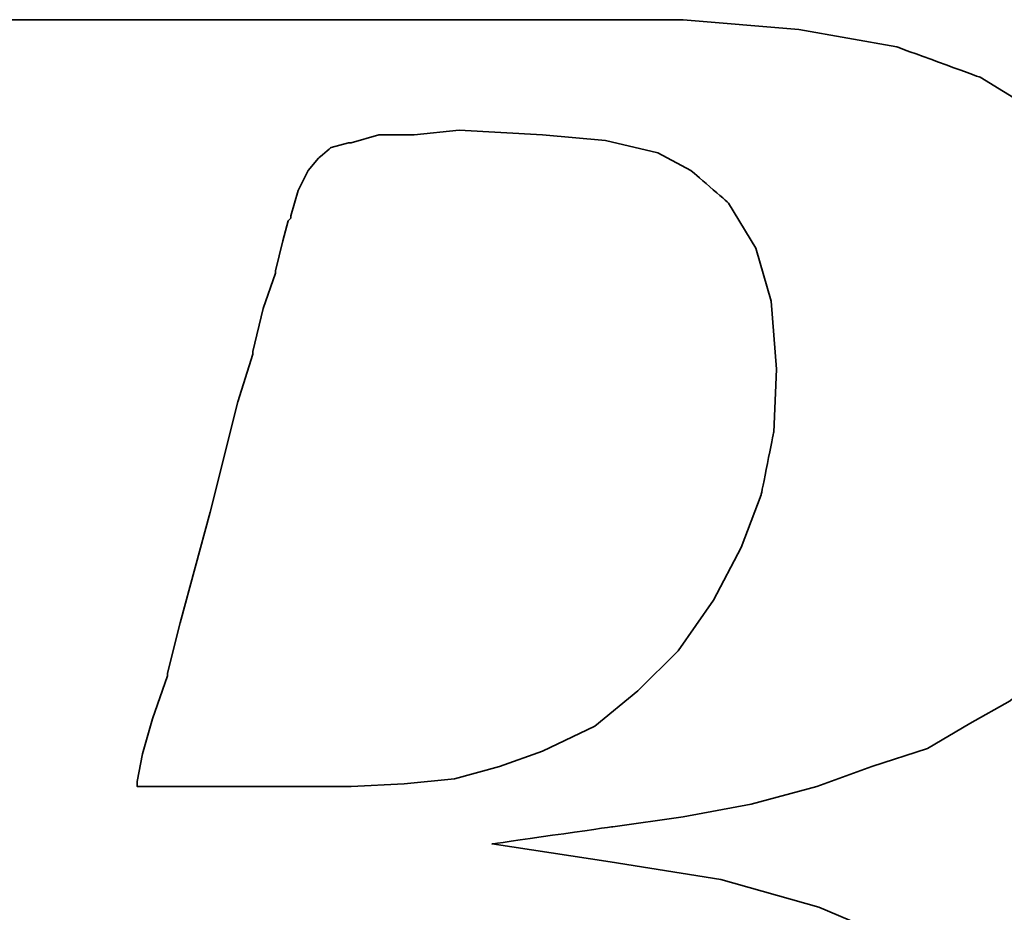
# Model space of a CAD drawing. Header units: millimetres. Extents: x 437 to 870, y -227 to -75.
# Tile 31 of 50: x 751.41 to 755.18, y -178.78 to -175.36. Entities that reach past the tile are written whole.
import ezdxf

# ---------------------------------------------------------------- set-up
doc = ezdxf.new("R2010")
doc.units = ezdxf.units.MM
doc.layers.add('DIM', color=4, linetype='CONTINUOUS')
doc.layers.add('layer 1', color=7, linetype='CONTINUOUS')

# ---------------------------------------------------------------- blocks, each defined once
blk = doc.blocks.new('TBI MOTION logo(完整正式版)')
at = {"layer": 'layer 1', "color": 22, "lineweight": 35}
for points, knots in [([(-64.65375, -6.86375), (-64.65375, -6.86375), (-64.84375, -7.29625), (-64.84375, -7.29625), (-64.84375, -7.29625), (-64.84375, -7.29625), (-64.86875, -7.34375), (-64.86875, -7.34375), (-64.86875, -7.34375), (-64.86875, -7.34375), (-64.86875, -7.36875), (-64.86875, -7.36875), (-64.86875, -7.36875), (-64.86875, -7.36875), (-65.15375, -7.65375), (-65.15375, -7.65375), (-65.15375, -7.65375), (-65.15375, -7.65375), (-65.17875, -7.65375), (-65.17875, -7.65375), (-65.17875, -7.65375), (-65.17875, -7.65375), (-65.20375, -7.67875), (-65.20375, -7.67875), (-65.20375, -7.67875), (-65.20375, -7.67875), (-65.58875, -7.87125), (-65.58875, -7.87125), (-65.58875, -7.87125), (-65.58875, -7.87125), (-65.63375, -7.87125), (-65.63375, -7.87125), (-65.63375, -7.87125), (-65.63375, -7.87125), (-65.65875, -7.89375), (-65.65875, -7.89375), (-65.65875, -7.89375), (-65.65875, -7.89375), (-66.09375, -7.94375), (-66.09375, -7.94375), (-66.09375, -7.94375), (-66.09375, -7.94375), (-66.11375, -7.94375), (-66.11375, -7.94375), (-66.11375, -7.94375), (-66.11375, -7.94375), (-66.16375, -7.94375), (-66.16375, -7.94375), (-66.16375, -7.94375), (-66.16375, -7.94375), (-66.30875, -7.94375), (-66.30875, -7.94375), (-66.30875, -7.94375), (-66.30875, -7.94375), (-66.69375, -7.94375), (-66.69375, -7.94375), (-66.69375, -7.94375), (-66.69375, -7.94375), (-67.07375, -7.94375), (-67.07375, -7.94375), (-67.07375, -7.94375), (-67.07375, -7.94375), (-67.12375, -7.94375), (-67.12375, -7.94375), (-67.12375, -7.94375), (-67.12375, -7.94375), (-67.12375, -7.96625), (-67.12375, -7.96625), (-67.12375, -7.96625), (-67.12375, -7.96625), (-67.14875, -7.99125), (-67.14875, -7.99125), (-67.14875, -7.99125), (-67.14875, -7.99125), (-67.24375, -8.34875), (-67.24375, -8.34875), (-67.24375, -8.34875), (-67.24375, -8.34875), (-67.31375, -8.68625), (-67.31375, -8.68625), (-67.31375, -8.68625), (-67.31375, -8.68625), (-67.26875, -8.68625), (-67.26875, -8.68625), (-67.26875, -8.68625), (-67.26875, -8.68625), (-67.07375, -8.68625), (-67.07375, -8.68625), (-67.07375, -8.68625), (-67.07375, -8.68625), (-66.54875, -8.68625), (-66.54875, -8.68625), (-66.54875, -8.68625), (-66.54875, -8.68625), (-65.82625, -8.68625), (-65.82625, -8.68625), (-65.82625, -8.68625), (-65.82625, -8.68625), (-65.01375, -8.68625), (-65.01375, -8.68625), (-65.01375, -8.68625), (-65.01375, -8.68625), (-64.05375, -8.68625), (-64.05375, -8.68625), (-64.05375, -8.68625), (-64.05375, -8.68625), (-62.08375, -8.68625), (-62.08375, -8.68625), (-62.08375, -8.68625), (-62.08375, -8.68625), (-60.06875, -8.68625), (-60.06875, -8.68625), (-60.06875, -8.68625), (-60.06875, -8.68625), (-59.10875, -8.68625), (-59.10875, -8.68625), (-59.10875, -8.68625), (-59.10875, -8.68625), (-58.29375, -8.68625), (-58.29375, -8.68625), (-58.29375, -8.68625), (-58.29375, -8.68625), (-57.57375, -8.68625), (-57.57375, -8.68625), (-57.57375, -8.68625), (-57.57375, -8.68625), (-57.04875, -8.68625), (-57.04875, -8.68625), (-57.04875, -8.68625), (-57.04875, -8.68625), (-56.85375, -8.68625), (-56.85375, -8.68625), (-56.85375, -8.68625), (-56.85375, -8.68625), (-56.70875, -8.68625), (-56.70875, -8.68625), (-56.70875, -8.68625), (-56.70875, -8.68625), (-56.61375, -8.68625), (-56.61375, -8.68625), (-56.61375, -8.68625), (-56.61375, -8.68625), (-56.56875, -8.68625), (-56.56875, -8.68625), (-56.56875, -8.68625), (-56.56875, -8.68625), (-55.65375, -8.63875), (-55.65375, -8.63875), (-55.65375, -8.63875), (-55.65375, -8.63875), (-54.76875, -8.51875), (-54.76875, -8.51875), (-54.76875, -8.51875), (-54.76875, -8.51875), (-53.90375, -8.30375), (-53.90375, -8.30375), (-53.90375, -8.30375), (-53.90375, -8.30375), (-53.08875, -8.03875), (-53.08875, -8.03875), (-53.08875, -8.03875), (-53.08875, -8.03875), (-52.34375, -7.65375), (-52.34375, -7.65375), (-52.34375, -7.65375), (-52.34375, -7.65375), (-51.69875, -7.29625), (-51.69875, -7.29625), (-51.69875, -7.29625), (-51.69875, -7.29625), (-51.21875, -6.91125), (-51.21875, -6.91125), (-51.21875, -6.91125), (-51.21875, -6.91125), (-50.83375, -6.50375), (-50.83375, -6.50375), (-50.83375, -6.50375), (-50.83375, -6.50375), (-50.44875, -5.94875), (-50.44875, -5.94875), (-50.44875, -5.94875), (-50.44875, -5.94875), (-50.13875, -5.30375), (-50.13875, -5.30375), (-50.13875, -5.30375), (-50.13875, -5.30375), (-49.99375, -4.65375), (-49.99375, -4.65375), (-49.99375, -4.65375), (-49.99375, -4.65375), (-49.92375, -3.98375), (-49.92375, -3.98375), (-49.92375, -3.98375), (-49.92375, -3.98375), (-49.99375, -3.19374), (-49.99375, -3.19374), (-49.99375, -3.19374), (-49.99375, -3.19374), (-50.23374, -2.44874), (-50.23374, -2.44874), (-50.23374, -2.44874), (-50.23374, -2.44874), (-50.59375, -1.87374), (-50.59375, -1.87374), (-50.59375, -1.87374), (-50.59375, -1.87374), (-51.09875, -1.31874), (-51.09875, -1.31874), (-51.09875, -1.31874), (-51.09875, -1.31874), (-51.74375, -0.81875), (-51.74375, -0.81875), (-51.74375, -0.81875), (-51.74375, -0.81875), (-52.53875, -0.48125), (-52.53875, -0.48125), (-52.53875, -0.48125), (-52.53875, -0.48125), (-53.47375, -0.21875), (-53.47375, -0.21875), (-53.47375, -0.21875), (-53.47375, -0.21875), (-54.52875, -0.04874), (-54.52875, -0.04874), (-54.52875, -0.04874), (-54.52875, -0.04874), (-55.65375, 0.12125), (-55.65375, 0.12125), (-55.65375, 0.12125), (-55.65375, 0.12125), (-54.50375, 0.28624), (-54.50375, 0.28624), (-54.50375, 0.28624), (-54.50375, 0.28624), (-53.83375, 0.38124), (-53.83375, 0.38124), (-53.83375, 0.38124), (-53.83375, 0.38124), (-53.18375, 0.50125), (-53.18375, 0.50125), (-53.18375, 0.50125), (-53.18375, 0.50125), (-52.55875, 0.66874), (-52.55875, 0.66874), (-52.55875, 0.66874), (-52.55875, 0.66874), (-52.03375, 0.86124), (-52.03375, 0.86124), (-52.03375, 0.86124), (-52.03375, 0.86124), (-51.50374, 1.03124), (-51.50374, 1.03124), (-51.50374, 1.03124), (-51.50374, 1.03124), (-51.09875, 1.27125), (-51.09875, 1.27125), (-51.09875, 1.27125), (-51.09875, 1.27125), (-50.71375, 1.48624), (-50.71375, 1.48624), (-50.71375, 1.48624), (-50.71375, 1.48624), (-50.37625, 1.77625), (-50.37625, 1.77625), (-50.37625, 1.77625), (-50.37625, 1.77625), (-49.82375, 2.37625), (-49.82375, 2.37625), (-49.82375, 2.37625), (-49.82375, 2.37625), (-49.41875, 2.99625), (-49.41875, 2.99625), (-49.41875, 2.99625), (-49.41875, 2.99625), (-49.22375, 3.76625), (-49.22375, 3.76625), (-49.22375, 3.76625), (-49.22375, 3.76625), (-49.15375, 4.50874), (-49.15375, 4.50874), (-49.15375, 4.50874), (-49.15375, 4.50874), (-49.20375, 5.25125), (-49.20375, 5.25125), (-49.20375, 5.25125), (-49.20375, 5.25125), (-49.41875, 5.92625), (-49.41875, 5.92625), (-49.41875, 5.92625), (-49.41875, 5.92625), (-49.77875, 6.47625), (-49.77875, 6.47625), (-49.77875, 6.47625), (-49.77875, 6.47625), (-50.33125, 7.02624), (-50.33125, 7.02624), (-50.33125, 7.02624), (-50.33125, 7.02624), (-51.00125, 7.43625), (-51.00125, 7.43625), (-51.00125, 7.43625), (-51.00125, 7.43625), (-51.79375, 7.72625), (-51.79375, 7.72625), (-51.79375, 7.72625), (-51.79375, 7.72625), (-52.72875, 7.89124), (-52.72875, 7.89124), (-52.72875, 7.89124), (-52.72875, 7.89124), (-53.83375, 7.98625), (-53.83375, 7.98625), (-53.83375, 7.98625), (-53.83375, 7.98625), (-53.92875, 7.98625), (-53.92875, 7.98625), (-53.92875, 7.98625), (-53.92875, 7.98625), (-54.26375, 7.98625), (-54.26375, 7.98625), (-54.26375, 7.98625), (-54.26375, 7.98625), (-54.74375, 7.98625), (-54.74375, 7.98625), (-54.74375, 7.98625), (-54.74375, 7.98625), (-55.36875, 7.98625), (-55.36875, 7.98625), (-55.36875, 7.98625), (-55.36875, 7.98625), (-56.13375, 7.98625), (-56.13375, 7.98625), (-56.13375, 7.98625), (-56.13375, 7.98625), (-56.94875, 7.98625), (-56.94875, 7.98625), (-56.94875, 7.98625), (-56.94875, 7.98625), (-58.77625, 7.98625), (-58.77625, 7.98625), (-58.77625, 7.98625), (-58.77625, 7.98625), (-60.59875, 7.98625), (-60.59875, 7.98625), (-60.59875, 7.98625), (-60.59875, 7.98625), (-61.41375, 7.98625), (-61.41375, 7.98625), (-61.41375, 7.98625), (-61.41375, 7.98625), (-62.17875, 7.98625), (-62.17875, 7.98625), (-62.17875, 7.98625), (-62.17875, 7.98625), (-62.80375, 7.98625), (-62.80375, 7.98625), (-62.80375, 7.98625), (-62.80375, 7.98625), (-63.30625, 7.98625), (-63.30625, 7.98625), (-63.30625, 7.98625), (-63.30625, 7.98625), (-63.57375, 7.98625), (-63.57375, 7.98625), (-63.57375, 7.98625), (-63.57375, 7.98625), (-63.57375, 7.96375), (-63.57375, 7.96375), (-63.57375, 7.96375), (-63.57375, 7.96375), (-63.59875, 7.94125), (-63.59875, 7.94125), (-63.59875, 7.94125), (-63.59875, 7.94125), (-63.69375, 7.55625), (-63.69375, 7.55625), (-63.69375, 7.55625), (-63.69375, 7.55625), (-63.76375, 7.24624), (-63.76375, 7.24624), (-63.76375, 7.24624), (-63.76375, 7.24624), (-63.23875, 7.24624), (-63.23875, 7.24624), (-63.23875, 7.24624), (-63.23875, 7.24624), (-62.75875, 7.24624), (-62.75875, 7.24624), (-62.75875, 7.24624), (-62.75875, 7.24624), (-62.61125, 7.24624), (-62.61125, 7.24624), (-62.61125, 7.24624), (-62.61125, 7.24624), (-62.56625, 7.24624), (-62.56625, 7.24624), (-62.56625, 7.24624), (-62.56625, 7.24624), (-62.22875, 7.24624), (-62.22875, 7.24624), (-62.22875, 7.24624), (-62.22875, 7.24624), (-62.20375, 7.24624), (-62.20375, 7.24624), (-62.20375, 7.24624), (-62.20375, 7.24624), (-62.17875, 7.21875), (-62.17875, 7.21875), (-62.17875, 7.21875), (-62.17875, 7.21875), (-61.96375, 7.17125), (-61.96375, 7.17125), (-61.96375, 7.17125), (-61.96375, 7.17125), (-61.72375, 7.12624), (-61.72375, 7.12624), (-61.72375, 7.12624), (-61.72375, 7.12624), (-61.70375, 7.12624), (-61.70375, 7.12624), (-61.70375, 7.12624), (-61.70375, 7.12624), (-61.55875, 7.07624), (-61.55875, 7.07624), (-61.55875, 7.07624), (-61.55875, 7.07624), (-61.50875, 7.07624), (-61.50875, 7.07624), (-61.50875, 7.07624), (-61.50875, 7.07624), (-61.48375, 7.02624), (-61.48375, 7.02624), (-61.48375, 7.02624), (-61.48375, 7.02624), (-61.31875, 6.83375), (-61.31875, 6.83375), (-61.31875, 6.83375), (-61.31875, 6.83375), (-61.29375, 6.81125), (-61.29375, 6.81125), (-61.29375, 6.81125), (-61.29375, 6.81125), (-61.29375, 6.78625), (-61.29375, 6.78625), (-61.29375, 6.78625), (-61.29375, 6.78625), (-61.19875, 6.50124), (-61.19875, 6.50124), (-61.19875, 6.50124), (-61.19875, 6.50124), (-61.17375, 6.45124), (-61.17375, 6.45124), (-61.17375, 6.45124), (-61.17375, 6.45124), (-61.19875, 6.40625), (-61.19875, 6.40625), (-61.19875, 6.40625), (-61.19875, 6.40625), (-61.26875, 5.99624), (-61.26875, 5.99624), (-61.26875, 5.99624), (-61.26875, 5.99624), (-61.26875, 5.85125), (-61.26875, 5.85125), (-61.26875, 5.85125), (-61.26875, 5.85125), (-61.26875, 5.82625), (-61.26875, 5.82625), (-61.26875, 5.82625), (-61.26875, 5.82625), (-61.29375, 5.80625), (-61.29375, 5.80625), (-61.29375, 5.80625), (-61.29375, 5.80625), (-61.34125, 5.66125), (-61.34125, 5.66125), (-61.34125, 5.66125), (-61.34125, 5.66125), (-61.41375, 5.44625), (-61.41375, 5.44625), (-61.41375, 5.44625), (-61.41375, 5.44625), (-61.48375, 5.15625), (-61.48375, 5.15625), (-61.48375, 5.15625), (-61.48375, 5.15625), (-61.58375, 4.82124), (-61.58375, 4.82124), (-61.58375, 4.82124), (-61.58375, 4.82124), (-61.79875, 4.00375), (-61.79875, 4.00375), (-61.79875, 4.00375), (-61.79875, 4.00375), (-62.05875, 2.99625), (-62.05875, 2.99625), (-62.05875, 2.99625), (-62.05875, 2.99625), (-62.34875, 1.91625), (-62.34875, 1.91625), (-62.34875, 1.91625), (-62.34875, 1.91625), (-62.97375, -0.41124), (-62.97375, -0.41124), (-62.97375, -0.41124), (-62.97375, -0.41124), (-63.59875, -2.75875), (-63.59875, -2.75875), (-63.59875, -2.75875), (-63.59875, -2.75875), (-63.88375, -3.86374), (-63.88375, -3.86374), (-63.88375, -3.86374), (-63.88375, -3.86374), (-64.14875, -4.82374), (-64.14875, -4.82374), (-64.14875, -4.82374), (-64.14875, -4.82374), (-64.36375, -5.64125), (-64.36375, -5.64125), (-64.36375, -5.64125), (-64.36375, -5.64125), (-64.43625, -5.97625), (-64.43625, -5.97625), (-64.43625, -5.97625), (-64.43625, -5.97625), (-64.50875, -6.28625), (-64.50875, -6.28625), (-64.50875, -6.28625), (-64.50875, -6.28625), (-64.50875, -6.30875), (-64.50875, -6.30875), (-64.50875, -6.30875), (-64.50875, -6.30875), (-64.57875, -6.50375), (-64.57875, -6.50375), (-64.57875, -6.50375), (-64.57875, -6.50375), (-64.62875, -6.69625), (-64.62875, -6.69625), (-64.62875, -6.69625), (-64.62875, -6.69625), (-64.62875, -6.76875), (-64.62875, -6.76875), (-64.62875, -6.76875), (-64.62875, -6.76875), (-64.62875, -6.81375), (-64.62875, -6.81375), (-64.62875, -6.81375), (-64.62875, -6.81375), (-64.62875, -6.83875), (-64.62875, -6.83875), (-64.62875, -6.83875), (-64.62875, -6.83875), (-64.65375, -6.86375), (-64.65375, -6.86375)], [0, 0, 0, 0, 0.0071942, 0.0071942, 0.0071942, 0.0071943, 0.0143885, 0.0143885, 0.0143885, 0.0143885, 0.0215827, 0.0215827, 0.0215827, 0.0215827, 0.028777, 0.028777, 0.028777, 0.028777, 0.0359712, 0.0359712, 0.0359712, 0.0359712, 0.0431655, 0.0431655, 0.0431655, 0.0431655, 0.0503597, 0.0503597, 0.0503597, 0.0503597, 0.057554, 0.057554, 0.057554, 0.057554, 0.0647482, 0.0647482, 0.0647482, 0.0647482, 0.0719424, 0.0719424, 0.0719424, 0.0719425, 0.0791367, 0.0791367, 0.0791367, 0.0791367, 0.0863309, 0.0863309, 0.0863309, 0.0863309, 0.0935252, 0.0935252, 0.0935252, 0.0935252, 0.1007194, 0.1007194, 0.1007194, 0.1007194, 0.1079137, 0.1079137, 0.1079137, 0.1079137, 0.1151079, 0.1151079, 0.1151079, 0.1151079, 0.1223022, 0.1223022, 0.1223022, 0.1223022, 0.1294964, 0.1294964, 0.1294964, 0.1294964, 0.1366906, 0.1366906, 0.1366906, 0.1366907, 0.1438849, 0.1438849, 0.1438849, 0.1438849, 0.1510791, 0.1510791, 0.1510791, 0.1510791, 0.1582734, 0.1582734, 0.1582734, 0.1582734, 0.1654676, 0.1654676, 0.1654676, 0.1654676, 0.1726619, 0.1726619, 0.1726619, 0.1726619, 0.1798561, 0.1798561, 0.1798561, 0.1798561, 0.1870504, 0.1870504, 0.1870504, 0.1870504, 0.1942446, 0.1942446, 0.1942446, 0.1942446, 0.2014388, 0.2014388, 0.2014388, 0.2014389, 0.2086331, 0.2086331, 0.2086331, 0.2086331, 0.2158273, 0.2158273, 0.2158273, 0.2158273, 0.2230216, 0.2230216, 0.2230216, 0.2230216, 0.2302158, 0.2302158, 0.2302158, 0.2302158, 0.2374101, 0.2374101, 0.2374101, 0.2374101, 0.2446043, 0.2446043, 0.2446043, 0.2446043, 0.2517986, 0.2517986, 0.2517986, 0.2517986, 0.2589928, 0.2589928, 0.2589928, 0.2589928, 0.2661871, 0.2661871, 0.2661871, 0.2661871, 0.2733813, 0.2733813, 0.2733813, 0.2733813, 0.2805755, 0.2805755, 0.2805755, 0.2805755, 0.2877698, 0.2877698, 0.2877698, 0.2877698, 0.294964, 0.294964, 0.294964, 0.294964, 0.3021583, 0.3021583, 0.3021583, 0.3021583, 0.3093525, 0.3093525, 0.3093525, 0.3093525, 0.3165468, 0.3165468, 0.3165468, 0.3165468, 0.323741, 0.323741, 0.323741, 0.323741, 0.3309353, 0.3309353, 0.3309353, 0.3309353, 0.3381295, 0.3381295, 0.3381295, 0.3381295, 0.3453237, 0.3453237, 0.3453237, 0.3453238, 0.352518, 0.352518, 0.352518, 0.352518, 0.3597122, 0.3597122, 0.3597122, 0.3597122, 0.3669065, 0.3669065, 0.3669065, 0.3669065, 0.3741007, 0.3741007, 0.3741007, 0.3741007, 0.381295, 0.381295, 0.381295, 0.381295, 0.3884892, 0.3884892, 0.3884892, 0.3884892, 0.3956835, 0.3956835, 0.3956835, 0.3956835, 0.4028777, 0.4028777, 0.4028777, 0.4028777, 0.4100719, 0.4100719, 0.4100719, 0.410072, 0.4172662, 0.4172662, 0.4172662, 0.4172662, 0.4244604, 0.4244604, 0.4244604, 0.4244604, 0.4316547, 0.4316547, 0.4316547, 0.4316547, 0.4388489, 0.4388489, 0.4388489, 0.4388489, 0.4460432, 0.4460432, 0.4460432, 0.4460432, 0.4532374, 0.4532374, 0.4532374, 0.4532374, 0.4604317, 0.4604317, 0.4604317, 0.4604317, 0.4676259, 0.4676259, 0.4676259, 0.4676259, 0.4748201, 0.4748201, 0.4748201, 0.4748202, 0.4820144, 0.4820144, 0.4820144, 0.4820144, 0.4892086, 0.4892086, 0.4892086, 0.4892086, 0.4964029, 0.4964029, 0.4964029, 0.4964029, 0.5035971, 0.5035971, 0.5035971, 0.5035971, 0.5107914, 0.5107914, 0.5107914, 0.5107914, 0.5179856, 0.5179856, 0.5179856, 0.5179856, 0.5251799, 0.5251799, 0.5251799, 0.5251799, 0.5323741, 0.5323741, 0.5323741, 0.5323741, 0.5395683, 0.5395683, 0.5395683, 0.5395684, 0.5467626, 0.5467626, 0.5467626, 0.5467626, 0.5539568, 0.5539568, 0.5539568, 0.5539568, 0.5611511, 0.5611511, 0.5611511, 0.5611511, 0.5683453, 0.5683453, 0.5683453, 0.5683453, 0.5755396, 0.5755396, 0.5755396, 0.5755396, 0.5827338, 0.5827338, 0.5827338, 0.5827338, 0.5899281, 0.5899281, 0.5899281, 0.5899281, 0.5971223, 0.5971223, 0.5971223, 0.5971223, 0.6043165, 0.6043165, 0.6043165, 0.6043166, 0.6115108, 0.6115108, 0.6115108, 0.6115108, 0.618705, 0.618705, 0.618705, 0.618705, 0.6258993, 0.6258993, 0.6258993, 0.6258993, 0.6330935, 0.6330935, 0.6330935, 0.6330935, 0.6402878, 0.6402878, 0.6402878, 0.6402878, 0.647482, 0.647482, 0.647482, 0.647482, 0.6546763, 0.6546763, 0.6546763, 0.6546763, 0.6618705, 0.6618705, 0.6618705, 0.6618705, 0.6690647, 0.6690647, 0.6690647, 0.6690648, 0.676259, 0.676259, 0.676259, 0.676259, 0.6834532, 0.6834532, 0.6834532, 0.6834532, 0.6906475, 0.6906475, 0.6906475, 0.6906475, 0.6978417, 0.6978417, 0.6978417, 0.6978417, 0.705036, 0.705036, 0.705036, 0.705036, 0.7122302, 0.7122302, 0.7122302, 0.7122302, 0.7194245, 0.7194245, 0.7194245, 0.7194245, 0.7266187, 0.7266187, 0.7266187, 0.7266187, 0.7338129, 0.7338129, 0.7338129, 0.733813, 0.7410072, 0.7410072, 0.7410072, 0.7410072, 0.7482014, 0.7482014, 0.7482014, 0.7482014, 0.7553957, 0.7553957, 0.7553957, 0.7553957, 0.7625899, 0.7625899, 0.7625899, 0.7625899, 0.7697842, 0.7697842, 0.7697842, 0.7697842, 0.7769784, 0.7769784, 0.7769784, 0.7769784, 0.7841727, 0.7841727, 0.7841727, 0.7841727, 0.7913669, 0.7913669, 0.7913669, 0.7913669, 0.7985612, 0.7985612, 0.7985612, 0.7985612, 0.8057554, 0.8057554, 0.8057554, 0.8057554, 0.8129496, 0.8129496, 0.8129496, 0.8129497, 0.8201439, 0.8201439, 0.8201439, 0.8201439, 0.8273381, 0.8273381, 0.8273381, 0.8273381, 0.8345324, 0.8345324, 0.8345324, 0.8345324, 0.8417266, 0.8417266, 0.8417266, 0.8417266, 0.8489209, 0.8489209, 0.8489209, 0.8489209, 0.8561151, 0.8561151, 0.8561151, 0.8561151, 0.8633094, 0.8633094, 0.8633094, 0.8633094, 0.8705036, 0.8705036, 0.8705036, 0.8705036, 0.8776978, 0.8776978, 0.8776978, 0.8776979, 0.8848921, 0.8848921, 0.8848921, 0.8848921, 0.8920863, 0.8920863, 0.8920863, 0.8920863, 0.8992806, 0.8992806, 0.8992806, 0.8992806, 0.9064748, 0.9064748, 0.9064748, 0.9064748, 0.9136691, 0.9136691, 0.9136691, 0.9136691, 0.9208633, 0.9208633, 0.9208633, 0.9208633, 0.9280576, 0.9280576, 0.9280576, 0.9280576, 0.9352518, 0.9352518, 0.9352518, 0.9352518, 0.942446, 0.942446, 0.942446, 0.9424461, 0.9496403, 0.9496403, 0.9496403, 0.9496403, 0.9568345, 0.9568345, 0.9568345, 0.9568345, 0.9640288, 0.9640288, 0.9640288, 0.9640288, 0.971223, 0.971223, 0.971223, 0.971223, 0.9784173, 0.9784173, 0.9784173, 0.9784173, 0.9856115, 0.9856115, 0.9856115, 0.9856115, 0.9928058, 0.9928058, 0.9928058, 0.9928058, 1, 1, 1, 1]), ([(-57.50375, 6.35625), (-57.50375, 6.35625), (-57.57375, 6.11625), (-57.57375, 6.11625), (-57.57375, 6.11625), (-57.57375, 6.11625), (-57.57375, 6.09125), (-57.57375, 6.09125), (-57.57375, 6.09125), (-57.57375, 6.09125), (-57.59875, 6.06625), (-57.59875, 6.06625), (-57.59875, 6.06625), (-57.59875, 6.06625), (-57.64875, 5.87625), (-57.64875, 5.87625), (-57.64875, 5.87625), (-57.64875, 5.87625), (-57.71875, 5.58875), (-57.71875, 5.58875), (-57.71875, 5.58875), (-57.71875, 5.58875), (-57.71875, 5.56625), (-57.71875, 5.56625), (-57.71875, 5.56625), (-57.71875, 5.56625), (-57.83875, 5.23125), (-57.83875, 5.23125), (-57.83875, 5.23125), (-57.83875, 5.23125), (-57.93625, 4.82124), (-57.93625, 4.82124), (-57.93625, 4.82124), (-57.93625, 4.82124), (-57.93625, 4.79624), (-57.93625, 4.79624), (-57.93625, 4.79624), (-57.93625, 4.79624), (-58.07875, 4.34125), (-58.07875, 4.34125), (-58.07875, 4.34125), (-58.07875, 4.34125), (-58.34375, 3.28625), (-58.34375, 3.28625), (-58.34375, 3.28625), (-58.34375, 3.28625), (-58.62875, 2.23124), (-58.62875, 2.23124), (-58.62875, 2.23124), (-58.62875, 2.23124), (-58.74875, 1.75125), (-58.74875, 1.75125), (-58.74875, 1.75125), (-58.74875, 1.75125), (-58.74875, 1.72625), (-58.74875, 1.72625), (-58.74875, 1.72625), (-58.74875, 1.72625), (-58.89375, 1.31625), (-58.89375, 1.31625), (-58.89375, 1.31625), (-58.89375, 1.31625), (-58.98875, 0.98124), (-58.98875, 0.98124), (-58.98875, 0.98124), (-58.98875, 0.98124), (-59.03875, 0.71625), (-59.03875, 0.71625), (-59.03875, 0.71625), (-59.03875, 0.71625), (-59.03875, 0.66874), (-59.03875, 0.66874), (-59.03875, 0.66874), (-59.03875, 0.66874), (-58.91875, 0.66874), (-58.91875, 0.66874), (-58.91875, 0.66874), (-58.91875, 0.66874), (-58.53375, 0.66874), (-58.53375, 0.66874), (-58.53375, 0.66874), (-58.53375, 0.66874), (-58.10375, 0.66874), (-58.10375, 0.66874), (-58.10375, 0.66874), (-58.10375, 0.66874), (-57.66875, 0.66874), (-57.66875, 0.66874), (-57.66875, 0.66874), (-57.66875, 0.66874), (-57.33375, 0.66874), (-57.33375, 0.66874), (-57.33375, 0.66874), (-57.33375, 0.66874), (-57.09375, 0.66874), (-57.09375, 0.66874), (-57.09375, 0.66874), (-57.09375, 0.66874), (-56.99875, 0.66874), (-56.99875, 0.66874), (-56.99875, 0.66874), (-56.99875, 0.66874), (-56.49375, 0.69374), (-56.49375, 0.69374), (-56.49375, 0.69374), (-56.49375, 0.69374), (-56.01375, 0.74374), (-56.01375, 0.74374), (-56.01375, 0.74374), (-56.01375, 0.74374), (-55.58375, 0.86124), (-55.58375, 0.86124), (-55.58375, 0.86124), (-55.58375, 0.86124), (-55.17375, 1.00624), (-55.17375, 1.00624), (-55.17375, 1.00624), (-55.17375, 1.00624), (-54.67375, 1.24625), (-54.67375, 1.24625), (-54.67375, 1.24625), (-54.67375, 1.24625), (-54.26375, 1.58124), (-54.26375, 1.58124), (-54.26375, 1.58124), (-54.26375, 1.58124), (-53.87875, 1.96374), (-53.87875, 1.96374), (-53.87875, 1.96374), (-53.87875, 1.96374), (-53.54375, 2.44625), (-53.54375, 2.44625), (-53.54375, 2.44625), (-53.54375, 2.44625), (-53.27875, 2.95125), (-53.27875, 2.95125), (-53.27875, 2.95125), (-53.27875, 2.95125), (-53.08875, 3.45124), (-53.08875, 3.45124), (-53.08875, 3.45124), (-53.08875, 3.45124), (-52.96875, 4.05124), (-52.96875, 4.05124), (-52.96875, 4.05124), (-52.96875, 4.05124), (-52.94375, 4.65125), (-52.94375, 4.65125), (-52.94375, 4.65125), (-52.94375, 4.65125), (-52.99375, 5.30125), (-52.99375, 5.30125), (-52.99375, 5.30125), (-52.99375, 5.30125), (-53.13875, 5.80625), (-53.13875, 5.80625), (-53.13875, 5.80625), (-53.13875, 5.80625), (-53.39875, 6.23625), (-53.39875, 6.23625), (-53.39875, 6.23625), (-53.39875, 6.23625), (-53.75875, 6.54875), (-53.75875, 6.54875), (-53.75875, 6.54875), (-53.75875, 6.54875), (-54.07375, 6.71625), (-54.07375, 6.71625), (-54.07375, 6.71625), (-54.07375, 6.71625), (-54.57375, 6.83375), (-54.57375, 6.83375), (-54.57375, 6.83375), (-54.57375, 6.83375), (-55.17375, 6.88625), (-55.17375, 6.88625), (-55.17375, 6.88625), (-55.17375, 6.88625), (-55.96875, 6.93125), (-55.96875, 6.93125), (-55.96875, 6.93125), (-55.96875, 6.93125), (-56.39875, 6.88625), (-56.39875, 6.88625), (-56.39875, 6.88625), (-56.39875, 6.88625), (-56.42125, 6.88625), (-56.42125, 6.88625), (-56.42125, 6.88625), (-56.42125, 6.88625), (-56.73375, 6.88625), (-56.73375, 6.88625), (-56.73375, 6.88625), (-56.73375, 6.88625), (-56.99875, 6.81125), (-56.99875, 6.81125), (-56.99875, 6.81125), (-56.99875, 6.81125), (-57.02375, 6.81125), (-57.02375, 6.81125), (-57.02375, 6.81125), (-57.02375, 6.81125), (-57.18875, 6.76625), (-57.18875, 6.76625), (-57.18875, 6.76625), (-57.18875, 6.76625), (-57.30875, 6.66625), (-57.30875, 6.66625), (-57.30875, 6.66625), (-57.30875, 6.66625), (-57.40875, 6.54875), (-57.40875, 6.54875), (-57.40875, 6.54875), (-57.40875, 6.54875), (-57.50375, 6.35625), (-57.50375, 6.35625)], [0, 0, 0, 0, 0.0185185, 0.0185185, 0.0185185, 0.0185185, 0.037037, 0.037037, 0.037037, 0.037037, 0.0555556, 0.0555556, 0.0555556, 0.0555556, 0.0740741, 0.0740741, 0.0740741, 0.0740741, 0.0925926, 0.0925926, 0.0925926, 0.0925926, 0.1111111, 0.1111111, 0.1111111, 0.1111111, 0.1296296, 0.1296296, 0.1296296, 0.1296296, 0.1481481, 0.1481481, 0.1481481, 0.1481482, 0.1666667, 0.1666667, 0.1666667, 0.1666667, 0.1851852, 0.1851852, 0.1851852, 0.1851852, 0.2037037, 0.2037037, 0.2037037, 0.2037037, 0.2222222, 0.2222222, 0.2222222, 0.2222222, 0.2407407, 0.2407407, 0.2407407, 0.2407408, 0.2592593, 0.2592593, 0.2592593, 0.2592593, 0.2777778, 0.2777778, 0.2777778, 0.2777778, 0.2962963, 0.2962963, 0.2962963, 0.2962963, 0.3148148, 0.3148148, 0.3148148, 0.3148148, 0.3333333, 0.3333333, 0.3333333, 0.3333333, 0.3518519, 0.3518519, 0.3518519, 0.3518519, 0.3703704, 0.3703704, 0.3703704, 0.3703704, 0.3888889, 0.3888889, 0.3888889, 0.3888889, 0.4074074, 0.4074074, 0.4074074, 0.4074074, 0.4259259, 0.4259259, 0.4259259, 0.4259259, 0.4444444, 0.4444444, 0.4444444, 0.4444445, 0.462963, 0.462963, 0.462963, 0.462963, 0.4814815, 0.4814815, 0.4814815, 0.4814815, 0.5, 0.5, 0.5, 0.5, 0.5185185, 0.5185185, 0.5185185, 0.5185185, 0.537037, 0.537037, 0.537037, 0.537037, 0.5555556, 0.5555556, 0.5555556, 0.5555556, 0.5740741, 0.5740741, 0.5740741, 0.5740741, 0.5925926, 0.5925926, 0.5925926, 0.5925926, 0.6111111, 0.6111111, 0.6111111, 0.6111111, 0.6296296, 0.6296296, 0.6296296, 0.6296296, 0.6481481, 0.6481481, 0.6481481, 0.6481482, 0.6666667, 0.6666667, 0.6666667, 0.6666667, 0.6851852, 0.6851852, 0.6851852, 0.6851852, 0.7037037, 0.7037037, 0.7037037, 0.7037037, 0.7222222, 0.7222222, 0.7222222, 0.7222222, 0.7407407, 0.7407407, 0.7407407, 0.7407408, 0.7592593, 0.7592593, 0.7592593, 0.7592593, 0.7777778, 0.7777778, 0.7777778, 0.7777778, 0.7962963, 0.7962963, 0.7962963, 0.7962963, 0.8148148, 0.8148148, 0.8148148, 0.8148148, 0.8333333, 0.8333333, 0.8333333, 0.8333333, 0.8518519, 0.8518519, 0.8518519, 0.8518519, 0.8703704, 0.8703704, 0.8703704, 0.8703704, 0.8888889, 0.8888889, 0.8888889, 0.8888889, 0.9074074, 0.9074074, 0.9074074, 0.9074074, 0.9259259, 0.9259259, 0.9259259, 0.9259259, 0.9444444, 0.9444444, 0.9444444, 0.9444445, 0.962963, 0.962963, 0.962963, 0.962963, 0.9814815, 0.9814815, 0.9814815, 0.9814815, 1, 1, 1, 1])]:
    blk.add_open_spline(points, degree=3, knots=knots, dxfattribs=at)

msp = doc.modelspace()

# ---------------------------------------------------------------- block references
at = {"layer": 'DIM', "color": 7, "xscale": 0.4013856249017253, "yscale": 0.4013856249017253, "zscale": 0.4013856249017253}
msp.add_blockref('TBI MOTION logo(完整正式版)', (775.5621, -178.568), dxfattribs=at)

doc.saveas('drawing.dxf')
